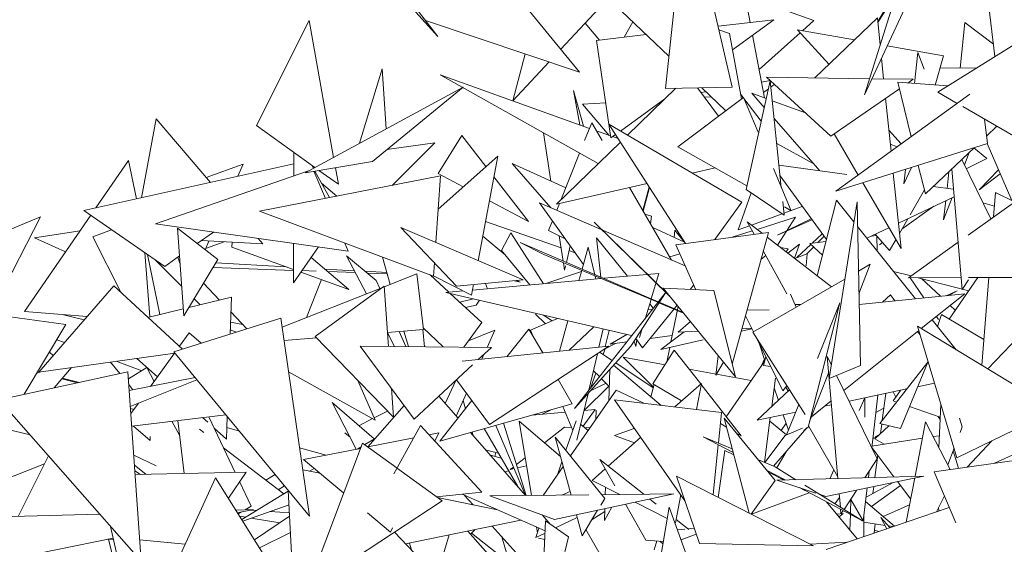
# Model space of a CAD drawing. Header units: metres. Extents: x -14.5 to 19.7, y -19.1 to 4.
# Tile 152 of 218: x 16.891 to 17.108, y 3.284 to 3.4. Entities that reach past the tile are written whole.
import ezdxf

# ---------------------------------------------------------------- set-up
doc = ezdxf.new("R2010")
doc.units = ezdxf.units.M
doc.layers.add('G-IMPT', color=7, linetype='Continuous', lineweight=5)
doc.layers.add('L-PLNT', color=7, linetype='Continuous', lineweight=5, true_color=0x005900)

# ---------------------------------------------------------------- blocks, each defined once
blk = doc.blocks.new('ÁRVORES ORNAMENTAIS - Pequeno e Médio Porte - Ipê-roxo-2976198-A')
at = {"layer": 'G-IMPT', "color": 253, "true_color": 0xaaaaaa}
for p, q in [((6.56293, 3.42808), (6.55828, 3.3846)), ((6.57298, 3.38485), (6.56293, 3.42808)), ((6.50822, 3.39604), (6.48099, 3.42614)), ((6.53942, 3.3882), (6.50754, 3.42692)), ((6.60202, 3.38319), (6.61527, 3.42518)), ((6.50822, 3.39604), (6.49321, 3.4155)), ((6.57387, 3.41537), (6.57694, 3.39909)), ((6.6285, 3.41022), (6.63073, 3.39163)), ((6.61449, 3.40992), (6.60202, 3.38319)), ((6.55903, 3.39167), (6.54347, 3.40653)), ((6.60496, 3.39934), (6.60903, 3.40608)), ((6.59091, 3.3995), (6.57584, 3.40493)), ((6.60907, 3.40555), (6.60499, 3.39909)), ((6.54471, 3.40337), (6.53529, 3.39322)), ((6.46836, 3.37643), (6.47994, 3.39951)), ((6.4853, 3.36945), (6.47994, 3.39951)), ((6.50554, 3.39951), (6.53942, 3.3882)), ((6.54921, 3.39587), (6.55113, 3.39922)), ((6.56986, 3.39827), (6.58212, 3.39969)), ((6.58212, 3.39969), (6.57302, 3.39309)), ((6.59091, 3.3995), (6.58843, 3.39729)), ((6.60488, 3.40014), (6.59115, 3.3869)), ((6.60488, 3.40014), (6.60549, 3.39418)), ((6.54377, 3.39524), (6.54062, 3.39896)), ((6.57005, 3.39745), (6.57236, 3.39666)), ((6.59425, 3.38989), (6.58735, 3.39748)), ((6.58735, 3.39748), (6.59983, 3.39527)), ((6.62306, 3.38909), (6.62414, 3.39906)), ((6.63041, 3.39434), (6.62414, 3.39906)), ((6.54316, 3.39517), (6.55405, 3.39643)), ((6.54316, 3.39517), (6.5463, 3.37372)), ((6.57503, 3.38231), (6.57236, 3.39666)), ((6.57746, 3.39631), (6.58006, 3.38254)), ((6.58793, 3.39685), (6.57888, 3.38879)), ((6.63814, 3.39626), (6.61818, 3.38379)), ((6.60706, 3.39399), (6.61946, 3.3918)), ((6.52475, 3.38186), (6.52743, 3.3922)), ((6.60579, 3.39126), (6.60626, 3.3867)), ((6.61304, 3.38569), (6.61376, 3.39249)), ((6.61376, 3.39249), (6.61518, 3.38887)), ((6.6176, 3.38535), (6.61946, 3.3918)), ((6.49103, 3.37255), (6.49601, 3.38889)), ((6.49691, 3.37574), (6.49601, 3.38889)), ((6.53271, 3.39044), (6.52475, 3.38186)), ((6.61866, 3.38902), (6.62675, 3.38914)), ((6.5416, 3.37582), (6.50874, 3.38757)), ((6.54351, 3.36807), (6.50874, 3.38757)), ((6.58131, 3.38624), (6.57602, 3.36238)), ((6.57941, 3.38598), (6.5813, 3.38631)), ((6.59463, 3.37412), (6.5805, 3.38704)), ((6.60314, 3.38674), (6.5805, 3.38704)), ((6.58131, 3.38624), (6.58376, 3.36285)), ((6.61278, 3.38662), (6.60368, 3.38674)), ((6.61159, 3.38579), (6.61278, 3.38662)), ((6.47907, 3.36608), (6.51384, 3.3849)), ((6.49384, 3.36853), (6.51384, 3.3849)), ((6.53804, 3.38415), (6.54027, 3.37629)), ((6.53804, 3.38415), (6.53944, 3.37659)), ((6.56055, 3.38464), (6.54995, 3.37433)), ((6.57298, 3.38485), (6.55828, 3.3846)), ((6.56532, 3.38472), (6.56995, 3.37849)), ((6.57156, 3.37971), (6.56629, 3.38474)), ((6.57984, 3.38367), (6.58092, 3.38449)), ((6.58145, 3.38489), (6.58222, 3.38547)), ((6.59463, 3.37412), (6.60972, 3.38451)), ((6.61232, 3.37399), (6.60937, 3.38596)), ((6.62035, 3.38514), (6.60937, 3.38596)), ((6.55816, 3.38232), (6.5484, 3.37524)), ((6.56104, 3.37179), (6.57544, 3.38262)), ((6.56609, 3.38367), (6.5672, 3.38387)), ((6.56685, 3.38265), (6.56838, 3.38274)), ((6.57538, 3.38258), (6.57485, 3.38326)), ((6.57865, 3.37498), (6.57544, 3.38262)), ((6.57936, 3.37742), (6.57555, 3.38236)), ((6.58002, 3.38042), (6.57726, 3.38358)), ((6.57726, 3.38358), (6.58046, 3.38239)), ((6.58176, 3.38191), (6.58906, 3.37922)), ((6.59572, 3.36198), (6.62522, 3.38333)), ((6.60669, 3.38243), (6.60789, 3.37078)), ((6.61818, 3.38379), (6.62244, 3.38132)), ((6.54002, 3.38116), (6.54517, 3.38145)), ((6.54002, 3.38116), (6.54589, 3.37428)), ((6.62367, 3.3806), (6.6423, 3.36981)), ((6.44309, 3.36058), (6.44628, 3.37795)), ((6.44628, 3.37795), (6.45822, 3.36395)), ((6.59224, 3.36646), (6.58218, 3.37796)), ((6.62907, 3.37247), (6.62842, 3.37785)), ((6.48119, 3.36723), (6.46836, 3.37643)), ((6.54207, 3.37701), (6.54052, 3.37314)), ((6.54207, 3.37701), (6.54434, 3.37313)), ((6.5627, 3.35052), (6.54587, 3.37673)), ((6.57505, 3.35958), (6.54587, 3.37673)), ((6.61013, 3.3724), (6.60742, 3.37539)), ((6.62887, 3.37412), (6.63115, 3.37627)), ((6.50829, 3.36587), (6.51351, 3.37425)), ((6.51882, 3.36741), (6.51351, 3.37425)), ((6.53145, 3.37484), (6.53309, 3.36424)), ((6.54624, 3.37416), (6.54308, 3.37529)), ((6.54732, 3.37447), (6.5463, 3.37372)), ((6.54791, 3.37356), (6.54668, 3.374)), ((6.60066, 3.36555), (6.59537, 3.37463)), ((6.49703, 3.37114), (6.5076, 3.37261)), ((6.49817, 3.36329), (6.5076, 3.37261)), ((6.54839, 3.37281), (6.53431, 3.35913)), ((6.56104, 3.37179), (6.57621, 3.3632)), ((6.58275, 3.37248), (6.5908, 3.36811)), ((6.62907, 3.37247), (6.59572, 3.36198)), ((6.60773, 3.37232), (6.60924, 3.37176)), ((6.61544, 3.3614), (6.62617, 3.37156)), ((6.62895, 3.36921), (6.62612, 3.37152)), ((6.62903, 3.37247), (6.63443, 3.35993)), ((6.47654, 3.36534), (6.47655, 3.37056)), ((6.50831, 3.35807), (6.52143, 3.36973)), ((6.51709, 3.34673), (6.52143, 3.36973)), ((6.53941, 3.37037), (6.53528, 3.36007)), ((6.62345, 3.36898), (6.6298, 3.35591)), ((6.62509, 3.37054), (6.62404, 3.36777)), ((6.62444, 3.36694), (6.62895, 3.36921)), ((6.47654, 3.36803), (6.43041, 3.35775)), ((6.43305, 3.35834), (6.44024, 3.36875)), ((6.44024, 3.36875), (6.44194, 3.36032)), ((6.46542, 3.36797), (6.45731, 3.36502)), ((6.46423, 3.36529), (6.46542, 3.36797)), ((6.47907, 3.36608), (6.49384, 3.36853)), ((6.48088, 3.36706), (6.48052, 3.36771)), ((6.48636, 3.36352), (6.4857, 3.36718)), ((6.53635, 3.36275), (6.52456, 3.36813)), ((6.53309, 3.35837), (6.52456, 3.36813)), ((6.56924, 3.36715), (6.56416, 3.36598)), ((6.58592, 3.3577), (6.58201, 3.36701)), ((6.58325, 3.3677), (6.59817, 3.36565)), ((6.61071, 3.36363), (6.61241, 3.36723)), ((6.61071, 3.36363), (6.61104, 3.3668)), ((6.61544, 3.3614), (6.61388, 3.36769)), ((6.62123, 3.36688), (6.62352, 3.34039)), ((6.6273, 3.36229), (6.63151, 3.36671)), ((6.4798, 3.36647), (6.44616, 3.35482)), ((6.50882, 3.36536), (6.46903, 3.35761)), ((6.48352, 3.36044), (6.48095, 3.36639)), ((6.4844, 3.36061), (6.48122, 3.36643)), ((6.48636, 3.36352), (6.4821, 3.36658)), ((6.5078, 3.35071), (6.50882, 3.36536)), ((6.51381, 3.36295), (6.50829, 3.36587)), ((6.52817, 3.35536), (6.52057, 3.36515)), ((6.58349, 3.3654), (6.59367, 3.35139)), ((6.60838, 3.36596), (6.61008, 3.34939)), ((6.6202, 3.36262), (6.6206, 3.36629)), ((6.6273, 3.36229), (6.6319, 3.36581)), ((6.48266, 3.36379), (6.48606, 3.36093)), ((6.55423, 3.3637), (6.53431, 3.35913)), ((6.55035, 3.36281), (6.55965, 3.34688)), ((6.5533, 3.35776), (6.55472, 3.36294)), ((6.55338, 3.35762), (6.55478, 3.36285)), ((6.57602, 3.36238), (6.5844, 3.35673)), ((6.61008, 3.34939), (6.60166, 3.36384)), ((6.61716, 3.36304), (6.62161, 3.36242)), ((6.62485, 3.35236), (6.64045, 3.36352)), ((6.57424, 3.35348), (6.57713, 3.36163)), ((6.60951, 3.35497), (6.62175, 3.3608)), ((6.61207, 3.35678), (6.61522, 3.36228)), ((6.62132, 3.3606), (6.61945, 3.35569)), ((6.63087, 3.36175), (6.63044, 3.35636)), ((6.63502, 3.35964), (6.63087, 3.36175)), ((6.52817, 3.35536), (6.51958, 3.3599)), ((6.56259, 3.34561), (6.53059, 3.35946)), ((6.54023, 3.3459), (6.53059, 3.35946)), ((6.53496, 3.35928), (6.53438, 3.35782)), ((6.56913, 3.35138), (6.57505, 3.35958)), ((6.58408, 3.35978), (6.5844, 3.35673)), ((6.58435, 3.3572), (6.58837, 3.35868)), ((6.58443, 3.35855), (6.58592, 3.3577)), ((6.59163, 3.34343), (6.59589, 3.36005)), ((6.59432, 3.32086), (6.60043, 3.35967)), ((6.59974, 3.35524), (6.59589, 3.36005)), ((6.60114, 3.32368), (6.60043, 3.35967)), ((6.61731, 3.35869), (6.61034, 3.35377)), ((6.61945, 3.35569), (6.61991, 3.35993)), ((6.63063, 3.35874), (6.62809, 3.35944)), ((6.39581, 3.34592), (6.42087, 3.35635)), ((6.41107, 3.33732), (6.42087, 3.35635)), ((6.41732, 3.33554), (6.43193, 3.35671)), ((6.44817, 3.34548), (6.43041, 3.35775)), ((6.50729, 3.34333), (6.46903, 3.35761)), ((6.5552, 3.35654), (6.55378, 3.35695)), ((6.5552, 3.35654), (6.555, 3.35485)), ((6.57719, 3.35457), (6.58393, 3.35704)), ((6.58687, 3.35628), (6.57843, 3.35361)), ((6.58291, 3.35231), (6.59036, 3.35594)), ((6.58687, 3.35628), (6.58294, 3.35014)), ((6.60974, 3.35272), (6.6116, 3.35596)), ((6.48853, 3.34886), (6.44616, 3.35482)), ((6.45237, 3.33461), (6.45099, 3.35386)), ((6.45099, 3.35386), (6.45985, 3.347)), ((6.51234, 3.34112), (6.50012, 3.354)), ((6.50012, 3.354), (6.52697, 3.3425)), ((6.53535, 3.34955), (6.51872, 3.35535)), ((6.53343, 3.35546), (6.5326, 3.35339)), ((6.55891, 3.33932), (6.5426, 3.35523)), ((6.5426, 3.35523), (6.55939, 3.33873)), ((6.56251, 3.35081), (6.55549, 3.35402)), ((6.57424, 3.35348), (6.57674, 3.3544)), ((6.57952, 3.35277), (6.57624, 3.3553)), ((6.57777, 3.35254), (6.57624, 3.3553)), ((6.58291, 3.35231), (6.5905, 3.35574)), ((6.61326, 3.33835), (6.60054, 3.35424)), ((6.60259, 3.35167), (6.60741, 3.35397)), ((6.42957, 3.3533), (6.41954, 3.35176)), ((6.41954, 3.35176), (6.4264, 3.34871)), ((6.4365, 3.35355), (6.43235, 3.35195)), ((6.43857, 3.3397), (6.43235, 3.35195)), ((6.45533, 3.3505), (6.45893, 3.35302)), ((6.46872, 3.35164), (6.46973, 3.35045)), ((6.52304, 3.348), (6.51811, 3.35215)), ((6.52224, 3.34896), (6.52427, 3.35284)), ((6.52427, 3.35284), (6.53145, 3.34167)), ((6.5326, 3.35339), (6.53623, 3.35153)), ((6.53495, 3.35219), (6.5358, 3.34665)), ((6.5431, 3.35179), (6.54405, 3.34311)), ((6.5431, 3.35179), (6.54993, 3.34332)), ((6.56021, 3.35186), (6.56037, 3.35344)), ((6.56037, 3.35344), (6.5624, 3.35086)), ((6.58091, 3.35296), (6.56054, 3.35023)), ((6.57736, 3.35328), (6.57297, 3.35189)), ((6.58091, 3.35296), (6.57297, 3.32399)), ((6.59478, 3.341), (6.58062, 3.35192)), ((6.59051, 3.35056), (6.59273, 3.35267)), ((6.59182, 3.35072), (6.59315, 3.3521)), ((6.60357, 3.35214), (6.60466, 3.35227)), ((6.60758, 3.34894), (6.60442, 3.35254)), ((6.60474, 3.35218), (6.60483, 3.34888)), ((6.45624, 3.35114), (6.46973, 3.35045)), ((6.45707, 3.34915), (6.45791, 3.35105)), ((6.46124, 3.35088), (6.45717, 3.34938)), ((6.46293, 3.34972), (6.46298, 3.3508)), ((6.46293, 3.34972), (6.47649, 3.34481)), ((6.47648, 3.34185), (6.4765, 3.35055)), ((6.48202, 3.34977), (6.47648, 3.34185)), ((6.48853, 3.34886), (6.48777, 3.35062)), ((6.53153, 3.34807), (6.52632, 3.35072)), ((6.52632, 3.35072), (6.55668, 3.33769)), ((6.53734, 3.34997), (6.53651, 3.34634)), ((6.53995, 3.34487), (6.54128, 3.34972)), ((6.54276, 3.34366), (6.54128, 3.34972)), ((6.56054, 3.35023), (6.56498, 3.34036)), ((6.58524, 3.34936), (6.58358, 3.34964)), ((6.58524, 3.34936), (6.58485, 3.34867)), ((6.58776, 3.35039), (6.58517, 3.34842)), ((6.58666, 3.34726), (6.58776, 3.35039)), ((6.58719, 3.34742), (6.59024, 3.35031)), ((6.58941, 3.34823), (6.59087, 3.34974)), ((6.59004, 3.35051), (6.59355, 3.35093)), ((6.59004, 3.35051), (6.59279, 3.34796)), ((6.60602, 3.35072), (6.60532, 3.35023)), ((6.60758, 3.34894), (6.60895, 3.35134)), ((6.61173, 3.34298), (6.62262, 3.35077)), ((6.44379, 3.34851), (6.44492, 3.33437)), ((6.44442, 3.34808), (6.44708, 3.33489)), ((6.44817, 3.34548), (6.45143, 3.34777)), ((6.4511, 3.34753), (6.45154, 3.34621)), ((6.48041, 3.34747), (6.48867, 3.34039)), ((6.48816, 3.3478), (6.49466, 3.34241)), ((6.48816, 3.3478), (6.49257, 3.33948)), ((6.49779, 3.34153), (6.49605, 3.34753)), ((6.52224, 3.34896), (6.5285, 3.3414)), ((6.53153, 3.34807), (6.55659, 3.33758)), ((6.53839, 3.34849), (6.5371, 3.34894)), ((6.56143, 3.34826), (6.55925, 3.34757)), ((6.58033, 3.3479), (6.57926, 3.34696)), ((6.58499, 3.33947), (6.57979, 3.34888)), ((6.58942, 3.34823), (6.5867, 3.34724)), ((6.58942, 3.34823), (6.58926, 3.34561)), ((6.45191, 3.34107), (6.44604, 3.34696)), ((6.45237, 3.33461), (6.45985, 3.347)), ((6.4588, 3.34526), (6.47649, 3.34461)), ((6.45942, 3.34627), (6.47489, 3.34539)), ((6.50729, 3.34333), (6.50749, 3.34623)), ((6.53586, 3.34626), (6.53611, 3.34463)), ((6.53634, 3.34561), (6.53611, 3.34463)), ((6.60073, 3.34445), (6.60333, 3.34595)), ((6.60083, 3.33947), (6.60333, 3.34595)), ((6.47813, 3.34421), (6.48867, 3.34039)), ((6.47836, 3.34454), (6.48145, 3.34442)), ((6.48341, 3.3449), (6.48989, 3.34453)), ((6.48408, 3.34433), (6.49012, 3.34411)), ((6.49227, 3.3444), (6.49704, 3.34412)), ((6.49273, 3.34401), (6.49712, 3.34385)), ((6.50359, 3.34382), (6.49644, 3.341)), ((6.50507, 3.33158), (6.50359, 3.34382)), ((6.51066, 3.33981), (6.50654, 3.34361)), ((6.51565, 3.33912), (6.50729, 3.34337)), ((6.53981, 3.34437), (6.53199, 3.34171)), ((6.53926, 3.34237), (6.53987, 3.34458)), ((6.543, 3.3427), (6.54284, 3.34334)), ((6.55685, 3.34394), (6.54477, 3.34286)), ((6.55516, 3.33834), (6.55685, 3.34394)), ((6.60843, 3.34438), (6.61229, 3.34338)), ((6.6233, 3.34301), (6.61173, 3.34298)), ((6.61511, 3.33854), (6.61207, 3.34298)), ((6.61383, 3.34299), (6.62496, 3.34012)), ((6.62069, 3.33391), (6.62695, 3.34302)), ((6.63499, 3.34303), (6.62493, 3.34301)), ((6.62937, 3.34302), (6.62783, 3.32374)), ((6.42049, 3.32223), (6.43697, 3.34117)), ((6.4521, 3.32728), (6.43697, 3.34117)), ((6.4567, 3.34177), (6.46023, 3.33806)), ((6.49594, 3.3408), (6.47398, 3.33215)), ((6.48266, 3.34257), (6.47938, 3.33428)), ((6.48127, 3.33009), (6.49643, 3.34116)), ((6.49466, 3.34241), (6.49547, 3.34062)), ((6.49737, 3.3279), (6.49643, 3.34116)), ((6.51234, 3.34112), (6.52697, 3.3425)), ((6.51565, 3.33912), (6.5161, 3.34147)), ((6.54413, 3.3428), (6.51587, 3.34027)), ((6.51915, 3.34057), (6.51874, 3.34172)), ((6.52508, 3.34232), (6.52637, 3.34201)), ((6.52563, 3.34237), (6.52637, 3.34201)), ((6.55777, 3.34072), (6.57368, 3.32117)), ((6.55777, 3.34072), (6.56889, 3.34017)), ((6.5645, 3.34142), (6.5637, 3.34043)), ((6.57752, 3.33101), (6.5977, 3.3427)), ((6.61461, 3.34279), (6.61875, 3.33891)), ((6.62352, 3.34039), (6.62493, 3.34253)), ((6.45347, 3.33643), (6.46283, 3.33869)), ((6.46256, 3.33059), (6.46283, 3.33869)), ((6.51376, 3.34009), (6.51, 3.33975)), ((6.55085, 3.33027), (6.51, 3.33975)), ((6.5179, 3.33313), (6.51097, 3.33953)), ((6.55842, 3.33991), (6.53825, 3.31422)), ((6.55068, 3.32791), (6.55842, 3.33991)), ((6.57368, 3.32117), (6.56889, 3.34017)), ((6.58578, 3.33934), (6.58705, 3.33653)), ((6.60088, 3.33708), (6.62408, 3.33945)), ((6.60775, 3.33925), (6.60601, 3.3376)), ((6.60775, 3.33925), (6.60876, 3.33788)), ((6.62408, 3.33945), (6.61455, 3.33181)), ((6.62002, 3.33904), (6.62244, 3.34011)), ((6.62057, 3.33909), (6.62244, 3.34011)), ((6.3941, 3.33717), (6.42647, 3.33268)), ((6.45594, 3.33703), (6.45463, 3.33834)), ((6.51611, 3.33833), (6.51306, 3.3376)), ((6.51665, 3.33693), (6.51431, 3.33645)), ((6.51742, 3.33803), (6.51665, 3.33693)), ((6.56085, 3.33693), (6.55326, 3.32759)), ((6.5539, 3.33415), (6.55512, 3.3382)), ((6.55483, 3.33724), (6.55559, 3.3363)), ((6.55685, 3.33748), (6.56224, 3.33522)), ((6.55692, 3.33758), (6.56215, 3.33534)), ((6.56107, 3.33666), (6.55947, 3.32889)), ((6.58802, 3.33709), (6.58679, 3.33712)), ((6.59663, 3.33747), (6.58964, 3.31014)), ((6.59663, 3.33747), (6.5917, 3.32524)), ((6.6209, 3.3369), (6.62202, 3.33584)), ((6.6422, 3.33656), (6.62915, 3.32294)), ((6.41732, 3.33554), (6.43111, 3.33444)), ((6.4305, 3.33374), (6.42591, 3.33486)), ((6.44449, 3.33427), (6.45226, 3.33614)), ((6.46272, 3.33546), (6.46625, 3.33176)), ((6.53187, 3.33289), (6.52974, 3.33498)), ((6.53334, 3.33352), (6.53145, 3.33477)), ((6.55443, 3.33592), (6.5554, 3.33607)), ((6.57589, 3.33464), (6.57765, 3.33109)), ((6.57622, 3.33587), (6.5811, 3.33595)), ((6.61833, 3.33384), (6.61788, 3.33449)), ((6.6181, 3.33229), (6.61901, 3.3349)), ((6.61901, 3.3349), (6.62828, 3.32942)), ((6.41724, 3.31736), (6.42647, 3.33268)), ((6.4502, 3.32668), (6.47369, 3.33412)), ((6.46538, 3.33267), (6.46265, 3.33325)), ((6.47369, 3.33412), (6.48002, 3.2906)), ((6.51397, 3.32773), (6.5179, 3.33313)), ((6.53458, 3.33405), (6.52861, 3.33149)), ((6.53501, 3.32683), (6.53684, 3.33352)), ((6.5371, 3.32704), (6.54255, 3.3322)), ((6.56376, 3.33336), (6.5611, 3.33103)), ((6.61372, 3.33231), (6.64394, 3.31394)), ((6.61372, 3.33231), (6.62237, 3.30339)), ((6.62223, 3.32714), (6.61695, 3.33374)), ((6.4514, 3.32792), (6.45354, 3.33089)), ((6.45616, 3.32857), (6.45354, 3.33089)), ((6.46399, 3.33105), (6.46259, 3.33152)), ((6.48127, 3.33009), (6.49847, 3.31231)), ((6.50507, 3.33158), (6.49715, 3.33097)), ((6.49716, 3.33084), (6.49872, 3.32789)), ((6.49971, 3.33117), (6.50119, 3.32786)), ((6.50175, 3.32786), (6.50077, 3.33125)), ((6.50531, 3.32782), (6.50492, 3.33157)), ((6.50503, 3.33195), (6.50938, 3.32778)), ((6.51496, 3.32908), (6.52079, 3.33149)), ((6.51907, 3.32768), (6.52079, 3.33149)), ((6.52827, 3.3317), (6.52343, 3.32563)), ((6.53132, 3.32645), (6.52827, 3.3317)), ((6.52861, 3.33149), (6.5292, 3.3301)), ((6.54461, 3.33172), (6.54367, 3.32772)), ((6.54503, 3.32786), (6.54594, 3.33141)), ((6.54615, 3.32838), (6.54982, 3.33051)), ((6.5526, 3.32986), (6.55319, 3.3318)), ((6.55976, 3.33029), (6.5549, 3.32961)), ((6.56237, 3.33109), (6.55727, 3.32722)), ((6.56547, 3.33126), (6.5611, 3.33103)), ((6.57731, 3.33177), (6.57495, 3.33123)), ((6.57725, 3.33188), (6.5751, 3.33177)), ((6.589, 3.31292), (6.57752, 3.33101)), ((6.614, 3.33137), (6.59753, 3.31817)), ((6.61373, 3.33116), (6.6143, 3.3304)), ((6.42616, 3.32874), (6.42447, 3.32936)), ((6.48158, 3.32976), (6.47441, 3.3292)), ((6.49119, 3.32797), (6.50302, 3.31191)), ((6.49119, 3.32797), (6.52004, 3.32767)), ((6.51359, 3.32461), (6.54586, 3.32795)), ((6.51961, 3.31069), (6.54586, 3.32795)), ((6.55068, 3.32791), (6.53825, 3.31422)), ((6.5449, 3.32731), (6.54727, 3.32854)), ((6.54977, 3.32889), (6.54615, 3.32838)), ((6.5518, 3.3279), (6.55143, 3.32907)), ((6.55326, 3.32759), (6.55179, 3.32964)), ((6.55198, 3.32939), (6.5518, 3.3279)), ((6.56658, 3.32933), (6.55727, 3.32722)), ((6.5783, 3.32977), (6.58407, 3.31815)), ((6.57889, 3.32859), (6.58016, 3.3248)), ((6.45041, 3.32643), (6.42049, 3.32223)), ((6.42364, 3.32586), (6.42281, 3.32659)), ((6.44504, 3.3191), (6.45032, 3.32642)), ((6.4502, 3.32668), (6.48002, 3.2906)), ((6.51714, 3.32498), (6.52004, 3.32767)), ((6.51789, 3.32506), (6.51837, 3.32613)), ((6.54333, 3.32628), (6.54143, 3.31828)), ((6.54655, 3.32479), (6.54381, 3.3266)), ((6.54456, 3.3261), (6.54504, 3.32739)), ((6.55565, 3.31893), (6.54897, 3.32555)), ((6.54897, 3.32555), (6.5582, 3.32387)), ((6.55551, 3.31964), (6.56022, 3.32706)), ((6.55922, 3.32766), (6.55856, 3.32445)), ((6.56603, 3.31963), (6.56022, 3.32706)), ((6.5699, 3.32581), (6.56939, 3.32157)), ((6.58039, 3.32557), (6.57984, 3.32368)), ((6.59388, 3.32567), (6.59621, 3.29885)), ((6.59388, 3.32567), (6.59479, 3.32381)), ((6.43831, 3.32192), (6.43627, 3.32445)), ((6.44314, 3.32255), (6.43748, 3.32462)), ((6.44205, 3.32526), (6.44656, 3.3212)), ((6.50302, 3.31191), (6.51588, 3.32382)), ((6.55737, 3.31493), (6.54689, 3.32374)), ((6.55561, 3.31879), (6.54735, 3.32425)), ((6.57102, 3.32443), (6.56939, 3.32157)), ((6.57165, 3.31243), (6.58014, 3.32474)), ((6.5794, 3.32366), (6.58005, 3.32514)), ((6.57984, 3.32368), (6.58142, 3.32348)), ((6.59432, 3.32086), (6.60114, 3.32368)), ((6.6054, 3.31092), (6.61597, 3.32442)), ((6.61597, 3.32442), (6.60994, 3.30988)), ((6.44009, 3.3223), (6.41174, 3.31617)), ((6.42087, 3.32229), (6.41999, 3.32192)), ((6.4239, 3.3188), (6.42767, 3.32324)), ((6.44009, 3.3223), (6.44297, 3.28066)), ((6.4402, 3.32075), (6.44427, 3.32324)), ((6.44427, 3.32324), (6.44585, 3.32021)), ((6.47541, 3.3223), (6.49448, 3.31168)), ((6.54177, 3.3187), (6.543, 3.32198)), ((6.54376, 3.32124), (6.54244, 3.32253)), ((6.54608, 3.32285), (6.54583, 3.31595)), ((6.56346, 3.32292), (6.57717, 3.32043)), ((6.58998, 3.31137), (6.59418, 3.32225)), ((6.5959, 3.32151), (6.60484, 3.30315)), ((6.42897, 3.3199), (6.42554, 3.32074)), ((6.42566, 3.32088), (6.42941, 3.31999)), ((6.4412, 3.31834), (6.44028, 3.31948)), ((6.45488, 3.32102), (6.44037, 3.31818)), ((6.44061, 3.31471), (6.45526, 3.32057)), ((6.49067, 3.32037), (6.49448, 3.31168)), ((6.50988, 3.31537), (6.51221, 3.32042)), ((6.51961, 3.31069), (6.51237, 3.32057)), ((6.53779, 3.3153), (6.53471, 3.32062)), ((6.54038, 3.31381), (6.54586, 3.31917)), ((6.54182, 3.31816), (6.54522, 3.3198)), ((6.54594, 3.31909), (6.54421, 3.32079)), ((6.5551, 3.31683), (6.55579, 3.31948)), ((6.56185, 3.31592), (6.55551, 3.31964)), ((6.56034, 3.31459), (6.56618, 3.31976)), ((6.56512, 3.31403), (6.56618, 3.31976)), ((6.57492, 3.30824), (6.56613, 3.3195)), ((6.58248, 3.32091), (6.58166, 3.31466)), ((6.58407, 3.31815), (6.58499, 3.31922)), ((6.61746, 3.31981), (6.61373, 3.31902)), ((6.49847, 3.31231), (6.49802, 3.3187)), ((6.50848, 3.31697), (6.51269, 3.31213)), ((6.51229, 3.31259), (6.51454, 3.31761)), ((6.54743, 3.31827), (6.5374, 3.3038)), ((6.54126, 3.31754), (6.53883, 3.30727)), ((6.54114, 3.31705), (6.54138, 3.31767)), ((6.54743, 3.31827), (6.55353, 3.31538)), ((6.58556, 3.31834), (6.57846, 3.31165)), ((6.5822, 3.31876), (6.58312, 3.31603)), ((6.58477, 3.31896), (6.58528, 3.31808)), ((6.61135, 3.31853), (6.59865, 3.31587)), ((6.60501, 3.3172), (6.60366, 3.30558)), ((6.60596, 3.31164), (6.60673, 3.31756)), ((6.60835, 3.31592), (6.60994, 3.31823)), ((6.60893, 3.31676), (6.60838, 3.31791)), ((6.44297, 3.28066), (6.41174, 3.31617)), ((6.44073, 3.31311), (6.44239, 3.31542)), ((6.48503, 3.31554), (6.4942, 3.30754)), ((6.48503, 3.31554), (6.4903, 3.30529)), ((6.5008, 3.31492), (6.49281, 3.30583)), ((6.51574, 3.31597), (6.50864, 3.30704)), ((6.53779, 3.3153), (6.50864, 3.30704)), ((6.51382, 3.316), (6.51433, 3.31419)), ((6.5357, 3.3147), (6.53792, 3.30944)), ((6.54707, 3.31613), (6.57063, 3.31339)), ((6.54707, 3.31613), (6.56257, 3.29391)), ((6.58761, 3.31511), (6.58492, 3.30844)), ((6.59473, 3.31592), (6.59039, 3.31244)), ((6.5948, 3.31507), (6.59326, 3.31474)), ((6.60213, 3.3166), (6.60091, 3.31378)), ((6.60211, 3.3123), (6.60214, 3.3166)), ((6.60911, 3.31566), (6.60835, 3.31592)), ((6.61885, 3.31517), (6.6184, 3.30567)), ((6.4414, 3.31404), (6.44065, 3.31423)), ((6.46161, 3.31288), (6.44092, 3.31034)), ((6.49715, 3.31367), (6.49426, 3.31219)), ((6.53623, 3.31344), (6.52899, 3.31281)), ((6.53119, 3.313), (6.53332, 3.31403)), ((6.54018, 3.31033), (6.54285, 3.31401)), ((6.54285, 3.31401), (6.54038, 3.3138)), ((6.54303, 3.31386), (6.54297, 3.31184)), ((6.57063, 3.31339), (6.56995, 3.30664)), ((6.58693, 3.31342), (6.57846, 3.31165)), ((6.58419, 3.31285), (6.58533, 3.30946)), ((6.6063, 3.31428), (6.60457, 3.31339)), ((6.61872, 3.31232), (6.61193, 3.31468)), ((6.64394, 3.31394), (6.62237, 3.30339)), ((6.41856, 3.30842), (6.40996, 3.31056)), ((6.44499, 3.3072), (6.44133, 3.31039)), ((6.45149, 3.30823), (6.44975, 3.31143)), ((6.45245, 3.29996), (6.45109, 3.31159)), ((6.45651, 3.31225), (6.45768, 3.31121)), ((6.4637, 3.3002), (6.45791, 3.31243)), ((6.46177, 3.30753), (6.46194, 3.31249)), ((6.4939, 3.31201), (6.49086, 3.31046)), ((6.49858, 3.29985), (6.50441, 3.31047)), ((6.50441, 3.31047), (6.5179, 3.29584)), ((6.52751, 3.2951), (6.52097, 3.31053)), ((6.52768, 3.2951), (6.52264, 3.31101)), ((6.52882, 3.29512), (6.52614, 3.31142)), ((6.52614, 3.31142), (6.53522, 3.30369)), ((6.53864, 3.31155), (6.5364, 3.30505)), ((6.54131, 3.30944), (6.53965, 3.31075)), ((6.57173, 3.31012), (6.57038, 3.31091)), ((6.57119, 3.31215), (6.57673, 3.29122)), ((6.57119, 3.31215), (6.58242, 3.29844)), ((6.58134, 3.31225), (6.58005, 3.3024)), ((6.58124, 3.31148), (6.58488, 3.30842)), ((6.58373, 3.30939), (6.5848, 3.31102)), ((6.58971, 3.31042), (6.59617, 3.29925)), ((6.6074, 3.31046), (6.60431, 3.30758)), ((6.6054, 3.31092), (6.60994, 3.30988)), ((6.60559, 3.30878), (6.60585, 3.31081)), ((6.61549, 3.31132), (6.61318, 3.29933)), ((6.61549, 3.31132), (6.62089, 3.30084)), ((6.61828, 3.31247), (6.61869, 3.31185)), ((6.62297, 3.31211), (6.62353, 3.31022)), ((6.45677, 3.30898), (6.45585, 3.30969)), ((6.45908, 3.30994), (6.46177, 3.30753)), ((6.46459, 3.30928), (6.46185, 3.31004)), ((6.48776, 3.30887), (6.48895, 3.30793)), ((6.50626, 3.30846), (6.50843, 3.30889)), ((6.50754, 3.30707), (6.50843, 3.30889)), ((6.51544, 3.30897), (6.52749, 3.2951)), ((6.51579, 3.30907), (6.51599, 3.30833)), ((6.52579, 3.29706), (6.51842, 3.30981)), ((6.5317, 3.30669), (6.53611, 3.3101)), ((6.53765, 3.31008), (6.53611, 3.3101)), ((6.54171, 3.31001), (6.54057, 3.31003)), ((6.55144, 3.30986), (6.54706, 3.30828)), ((6.55145, 3.3067), (6.54706, 3.30828)), ((6.57492, 3.30824), (6.5739, 3.30884)), ((6.58458, 3.3083), (6.58013, 3.30237)), ((6.58205, 3.30156), (6.58941, 3.30996)), ((6.58458, 3.3083), (6.58843, 3.30992)), ((6.58873, 3.30942), (6.58964, 3.31014)), ((6.60438, 3.30802), (6.60513, 3.30835)), ((6.61852, 3.30826), (6.61717, 3.30806)), ((6.62353, 3.31022), (6.62306, 3.30899)), ((6.44499, 3.3072), (6.44501, 3.3081)), ((6.49169, 3.30664), (6.47955, 3.27455)), ((6.49928, 3.30112), (6.49169, 3.30664)), ((6.49443, 3.30768), (6.49216, 3.3063)), ((6.49285, 3.3058), (6.50294, 3.3078)), ((6.53407, 3.30793), (6.53753, 3.29521)), ((6.53407, 3.30793), (6.54495, 3.29448)), ((6.54568, 3.30159), (6.55281, 3.3079)), ((6.56661, 3.30803), (6.57299, 3.30536)), ((6.56661, 3.30803), (6.5732, 3.30455)), ((6.56991, 3.30629), (6.56879, 3.29526)), ((6.61479, 3.30769), (6.6037, 3.30598)), ((6.6039, 3.30766), (6.60488, 3.30812)), ((6.60431, 3.30758), (6.6064, 3.3064)), ((6.62463, 3.30136), (6.63005, 3.30715)), ((6.44136, 3.304), (6.4463, 3.30167)), ((6.47435, 3.29545), (6.46113, 3.30562)), ((6.48371, 3.30398), (6.47784, 3.30561)), ((6.47872, 3.303), (6.49125, 3.30548)), ((6.49138, 3.30582), (6.49061, 3.30535)), ((6.52153, 3.30444), (6.51875, 3.30515)), ((6.52216, 3.30334), (6.51979, 3.30396)), ((6.521, 3.30457), (6.52078, 3.3037)), ((6.57132, 3.30503), (6.56988, 3.2947)), ((6.57334, 3.30402), (6.57132, 3.30503)), ((6.58278, 3.30119), (6.58484, 3.30475)), ((6.60854, 3.2992), (6.60367, 3.3057)), ((6.60433, 3.29908), (6.60496, 3.30397)), ((6.62174, 3.30552), (6.62035, 3.30189)), ((6.62152, 3.30497), (6.62272, 3.3011)), ((6.63063, 3.3022), (6.6378, 3.30551)), ((6.39793, 3.29259), (6.42173, 3.3021)), ((6.41595, 3.2905), (6.42259, 3.30383)), ((6.44403, 3.29979), (6.44151, 3.3018)), ((6.47872, 3.303), (6.48753, 3.29566)), ((6.52553, 3.30191), (6.52746, 3.3034)), ((6.53553, 3.30255), (6.53453, 3.29966)), ((6.55356, 3.29538), (6.54383, 3.30305)), ((6.54714, 3.29727), (6.54383, 3.30305)), ((6.57872, 3.30296), (6.58241, 3.30141)), ((6.60212, 3.29902), (6.60484, 3.30315)), ((6.63795, 3.30322), (6.61739, 3.30035)), ((6.4416, 3.30054), (6.44289, 3.29976)), ((6.44165, 3.29974), (6.46609, 3.30025)), ((6.46217, 3.29453), (6.46609, 3.30025)), ((6.4725, 3.2997), (6.47041, 3.29848)), ((6.47854, 3.30077), (6.48234, 3.29999)), ((6.48, 3.30047), (6.48103, 3.30108)), ((6.5092, 3.29391), (6.4994, 3.30104)), ((6.52377, 3.30055), (6.52297, 3.3003)), ((6.52416, 3.30086), (6.52485, 3.30138)), ((6.52499, 3.30104), (6.52416, 3.30086)), ((6.52774, 3.30167), (6.52575, 3.30122)), ((6.53581, 3.30151), (6.5314, 3.29514)), ((6.54214, 3.29844), (6.54501, 3.30099)), ((6.58062, 3.30064), (6.58462, 3.29853)), ((6.58436, 3.29852), (6.58097, 3.30021)), ((6.58241, 3.30141), (6.58698, 3.29859)), ((6.59528, 3.30079), (6.59441, 3.2988)), ((6.60306, 3.30045), (6.6029, 3.29904)), ((6.61739, 3.30035), (6.62212, 3.2891)), ((6.45936, 3.299), (6.44379, 3.26492)), ((6.45936, 3.299), (6.47132, 3.27995)), ((6.46721, 3.29279), (6.46466, 3.29817)), ((6.54828, 3.29533), (6.54214, 3.29844)), ((6.56071, 3.29936), (6.56575, 3.28454)), ((6.56071, 3.29936), (6.59084, 3.28405)), ((6.57715, 3.29101), (6.58242, 3.29844)), ((6.58278, 3.29848), (6.61507, 3.29938)), ((6.59136, 3.29566), (6.58278, 3.29848)), ((6.58894, 3.29738), (6.60161, 3.28956)), ((6.59357, 3.29493), (6.61507, 3.29938)), ((6.6024, 3.29473), (6.60836, 3.29799)), ((6.61221, 3.2943), (6.6093, 3.29819)), ((6.61311, 3.29897), (6.61124, 3.28928)), ((6.47536, 3.29606), (6.46512, 3.28983)), ((6.47314, 3.29639), (6.47455, 3.29723)), ((6.47535, 3.29622), (6.47623, 3.27938)), ((6.50795, 3.29481), (6.5179, 3.29584)), ((6.51355, 3.29539), (6.53183, 3.28736)), ((6.51966, 3.29502), (6.54147, 3.29525)), ((6.53392, 3.28987), (6.56011, 3.29545)), ((6.53731, 3.29603), (6.53548, 3.29519)), ((6.5443, 3.29528), (6.56011, 3.29545)), ((6.54512, 3.29693), (6.54506, 3.29529)), ((6.56051, 3.28913), (6.56164, 3.29524)), ((6.58992, 3.29573), (6.57718, 3.29104)), ((6.58897, 3.29622), (6.58766, 3.29688)), ((6.5879, 3.29679), (6.60161, 3.28956)), ((6.59357, 3.29493), (6.59215, 3.2954)), ((6.59649, 3.29554), (6.59675, 3.29256)), ((6.59755, 3.29207), (6.60028, 3.29622)), ((6.60264, 3.29681), (6.60179, 3.28953)), ((6.60356, 3.29269), (6.60998, 3.29728)), ((6.60387, 3.29554), (6.60407, 3.2971)), ((6.47552, 3.29304), (6.46533, 3.28949)), ((6.5092, 3.29391), (6.47955, 3.27455)), ((6.50814, 3.29467), (6.52138, 3.29195)), ((6.51597, 3.29306), (6.51409, 3.29515)), ((6.53392, 3.28987), (6.51966, 3.29502)), ((6.54405, 3.293), (6.54495, 3.29448)), ((6.55399, 3.28532), (6.54948, 3.29319)), ((6.55867, 3.29006), (6.5516, 3.29364)), ((6.55628, 3.29323), (6.55488, 3.29434)), ((6.59373, 3.29372), (6.60042, 3.28559)), ((6.59556, 3.29329), (6.59657, 3.2947)), ((6.59898, 3.29119), (6.59907, 3.29439)), ((6.59907, 3.29424), (6.60179, 3.28953)), ((6.60228, 3.29376), (6.60866, 3.2884)), ((6.60618, 3.29049), (6.61197, 3.29305)), ((6.61788, 3.29154), (6.61964, 3.29501)), ((6.41467, 3.29047), (6.43385, 3.29103)), ((6.46381, 3.29191), (6.46772, 3.29203)), ((6.46772, 3.29203), (6.46419, 3.29131)), ((6.46435, 3.29105), (6.46507, 3.29149)), ((6.46587, 3.29197), (6.46721, 3.29279)), ((6.46704, 3.29189), (6.46837, 3.2918)), ((6.47139, 3.2916), (6.47561, 3.29132)), ((6.49279, 3.29128), (6.49783, 3.28708)), ((6.5387, 3.29089), (6.53996, 3.28626)), ((6.53996, 3.28626), (6.54338, 3.29189)), ((6.54215, 3.28986), (6.54492, 3.29162)), ((6.54653, 3.29256), (6.54485, 3.2896)), ((6.54495, 3.29222), (6.54485, 3.2896)), ((6.5591, 3.29257), (6.55478, 3.26745)), ((6.5591, 3.29257), (6.56598, 3.2735)), ((6.62069, 3.2925), (6.59363, 3.28327)), ((6.59597, 3.29099), (6.59734, 3.29113)), ((6.59734, 3.29113), (6.59645, 3.29041)), ((6.59679, 3.2921), (6.59688, 3.29106)), ((6.59688, 3.29106), (6.59737, 3.2918)), ((6.59886, 3.28748), (6.59897, 3.29095)), ((6.61843, 3.29173), (6.61835, 3.29247)), ((6.46467, 3.29055), (6.46595, 3.29033)), ((6.46716, 3.29013), (6.47346, 3.28909)), ((6.46792, 3.28537), (6.47565, 3.29055)), ((6.5265, 3.28969), (6.50114, 3.28449)), ((6.53117, 3.29087), (6.53296, 3.28881)), ((6.53193, 3.28951), (6.53118, 3.27441)), ((6.53193, 3.28951), (6.537, 3.28605)), ((6.53887, 3.29029), (6.53414, 3.288)), ((6.5634, 3.28763), (6.56063, 3.28981)), ((6.60188, 3.28608), (6.60192, 3.29066)), ((6.60191, 3.28924), (6.60658, 3.28854)), ((6.60443, 3.28886), (6.6042, 3.28688)), ((6.60764, 3.28805), (6.60561, 3.29029)), ((6.60698, 3.28782), (6.60561, 3.29029)), ((6.43625, 3.28831), (6.44166, 3.26459)), ((6.47583, 3.28699), (6.46903, 3.28361)), ((6.49783, 3.28708), (6.49829, 3.28801)), ((6.4987, 3.28705), (6.50816, 3.27713)), ((6.51486, 3.2873), (6.52142, 3.2798)), ((6.51644, 3.28763), (6.51544, 3.28664)), ((6.51562, 3.28683), (6.52396, 3.28023)), ((6.52896, 3.27863), (6.52017, 3.28839)), ((6.53048, 3.28795), (6.52976, 3.28588)), ((6.5318, 3.28687), (6.52976, 3.28588)), ((6.53015, 3.28701), (6.52996, 3.28817)), ((6.54078, 3.28761), (6.54442, 3.28127)), ((6.5609, 3.2876), (6.56252, 3.28775)), ((6.56505, 3.28659), (6.56171, 3.28535)), ((6.56316, 3.28782), (6.56459, 3.28796)), ((6.60427, 3.28746), (6.60517, 3.2872)), ((6.60729, 3.28843), (6.60831, 3.28828)), ((6.43684, 3.28573), (6.41235, 3.28073)), ((6.43565, 3.28549), (6.43691, 3.2854)), ((6.43735, 3.27936), (6.43583, 3.28548)), ((6.45271, 3.28444), (6.44265, 3.28537)), ((6.50204, 3.28467), (6.50241, 3.28316)), ((6.50796, 3.27735), (6.5107, 3.28645)), ((6.52233, 3.286), (6.52396, 3.28023)), ((6.53036, 3.28576), (6.53173, 3.28544)), ((6.537, 3.28605), (6.534, 3.27358)), ((6.55781, 3.28503), (6.55399, 3.28532)), ((6.55642, 3.28513), (6.55579, 3.28318)), ((6.55706, 3.28508), (6.55772, 3.28452)), ((6.56575, 3.28454), (6.59084, 3.28405)), ((6.59827, 3.28485), (6.59011, 3.28443))]:
    blk.add_line(p, q, dxfattribs=at)

msp = doc.modelspace()

# ---------------------------------------------------------------- block references
at = {"layer": 'L-PLNT', "color": 253, "true_color": 0xaaaaaa}
msp.add_blockref('ÁRVORES ORNAMENTAIS - Pequeno e Médio Porte - Ipê-roxo-2976198-A', (10.47483, 0), dxfattribs=at)

doc.saveas('drawing.dxf')
